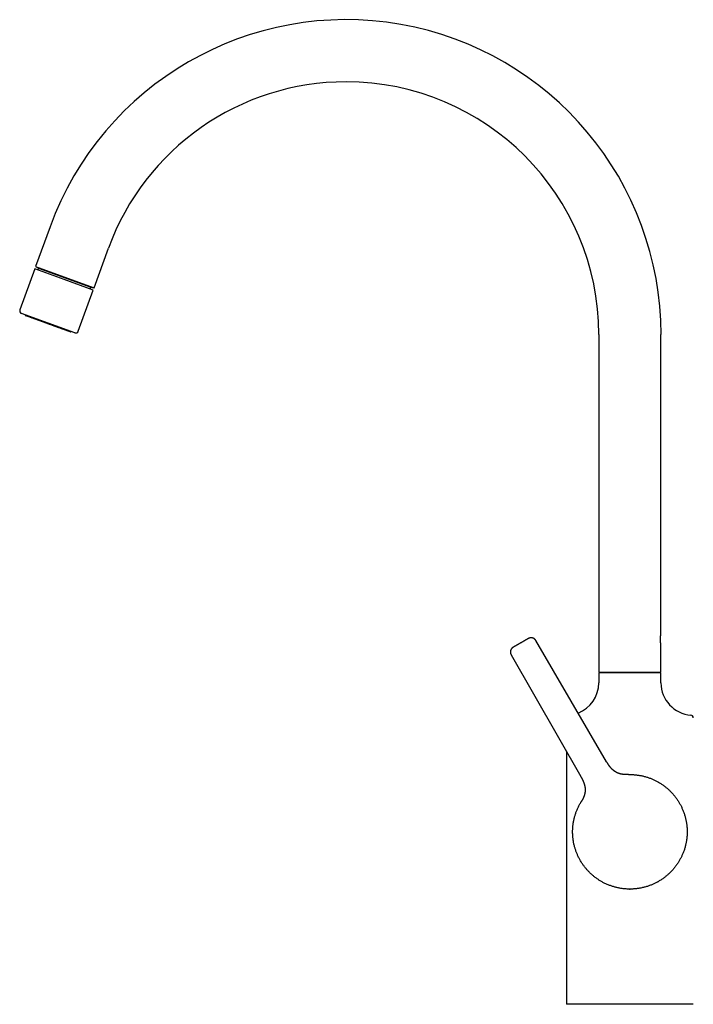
# Model space of a CAD drawing. Header units: millimetres. Extents: x 8 to 816, y 12 to 939.
# Tile 5 of 9: x 27 to 274, y 578 to 939. Entities that reach past the tile are written whole.
import ezdxf

# ---------------------------------------------------------------- set-up
doc = ezdxf.new("R2010")
doc.units = ezdxf.units.MM

msp = doc.modelspace()

# ---------------------------------------------------------------- linework, layer by layer
at = {"color": 7, "linetype": 'Continuous', "lineweight": 30}
for p, q in [((38.45, 863.16), (33.15, 848.62)), ((54.58, 840.82), (59.87, 855.36)), ((33.15, 848.62), (54.58, 840.82)), ((33.31, 848.56), (34.17, 848.06)), ((32.85, 847.77), (27.37, 832.74)), ((43.56, 843.87), (32.85, 847.77)), ((34.17, 848.06), (33.93, 847.38)), ((34.17, 848.06), (53.44, 841.05)), ((54.27, 839.98), (43.56, 843.87)), ((48.8, 824.94), (54.27, 839.98)), ((53.19, 840.37), (53.44, 841.05)), ((53.44, 841.05), (54.42, 840.88)), ((47.52, 824.34), (27.97, 831.46)), ((29.29, 830.98), (29.27, 830.93)), ((46.18, 824.77), (46.2, 824.82)), ((239.65, 823.66), (239.65, 699.94)), ((262.45, 713.99), (262.45, 823.66)), ((242.53, 667.05), (216.55, 711.5)), ((262.45, 699.94), (262.45, 709.79)), ((207.5, 706.28), (233.06, 661.58)), ((239.65, 699.94), (262.45, 699.94)), ((239.65, 699.6), (239.65, 695.95)), ((262.45, 695.95), (262.45, 699.6)), ((227.8, 670.77), (227.8, 578.1)), ((250.53, 662.34), (250.68, 662.34)), ((233.04, 652.15), (233.12, 652.27)), ((250.85, 620.35), (251.05, 620.35)), ((251.05, 620.35), (251.15, 620.35))]:
    msp.add_line(p, q, dxfattribs=at)
at = {"color": 7, "linetype": 'Continuous', "lineweight": 30, "flags": 128}
msp.add_lwpolyline([(261.29, 623.02), (261.55, 623.16), (261.62, 623.2)], dxfattribs=at)
at = {"color": 7, "linetype": 'Continuous', "lineweight": 30}
for centre, radius, start, end in [((146.97, 823.66), 115.49, 0, 160), ((146.97, 823.66), 92.69, 90, 160), ((146.97, 823.66), 92.69, 0, 90), ((28.31, 832.4), 1, 160, 250), ((29.46, 830.86), 0.2, 160, 250), ((46, 824.84), 0.2, 250, 340), ((47.86, 825.28), 1, 250, 340), ((227.8, 695.95), 11.85, 291.2367, 360), ((274.3, 695.95), 11.85, 180, 265.5367), ((273.3, 683.14), 1, 0, 85.5367)]:
    msp.add_arc(centre, radius, start, end, dxfattribs=at)
for points, knots in [([(45.69, 824.74), (45.67, 824.75), (45.64, 824.76), (45.57, 824.79), (45.49, 824.81), (45.41, 824.84), (45.33, 824.87), (45.23, 824.91), (45.13, 824.95), (45.02, 824.98), (44.91, 825.03), (44.8, 825.07), (44.67, 825.11), (44.55, 825.16), (44.4, 825.21), (44.25, 825.27), (44.08, 825.33), (43.9, 825.39), (43.71, 825.46), (43.52, 825.53), (43.3, 825.61), (43.06, 825.7), (42.8, 825.79), (42.53, 825.89), (42.25, 825.99), (41.98, 826.09), (41.72, 826.19), (41.47, 826.28), (41.21, 826.37), (40.95, 826.47), (40.69, 826.56), (40.44, 826.65), (40.2, 826.74), (39.97, 826.82), (39.74, 826.91), (39.51, 826.99), (39.27, 827.08), (39.04, 827.16), (38.8, 827.25), (38.55, 827.34), (38.29, 827.43), (38.04, 827.53), (37.78, 827.62), (37.52, 827.71), (37.27, 827.81), (36.99, 827.91), (36.69, 828.02), (36.36, 828.14), (36.03, 828.26), (35.74, 828.36), (35.47, 828.46), (35.24, 828.55), (35.01, 828.63), (34.78, 828.71), (34.56, 828.79), (34.33, 828.88), (34.11, 828.96), (33.89, 829.04), (33.68, 829.11), (33.48, 829.19), (33.28, 829.26), (33.08, 829.33), (32.87, 829.41), (32.66, 829.48), (32.44, 829.56), (32.23, 829.64), (32.02, 829.72), (31.82, 829.79), (31.61, 829.87), (31.4, 829.94), (31.18, 830.02), (30.97, 830.1), (30.78, 830.17), (30.61, 830.23), (30.45, 830.29), (30.32, 830.34), (30.19, 830.38), (30.07, 830.43), (29.96, 830.47), (29.87, 830.5), (29.79, 830.53), (29.72, 830.56), (29.65, 830.58), (29.6, 830.6), (29.55, 830.62), (29.5, 830.63), (29.47, 830.65), (29.44, 830.66), (29.41, 830.67), (29.4, 830.67), (29.39, 830.67), (29.39, 830.67), (29.39, 830.67)], [0, 0, 0, 0, 0.0100972, 0.020177, 0.0302482, 0.0403193, 0.0503991, 0.0604962, 0.071054, 0.0808516, 0.0906383, 0.100422, 0.1102108, 0.1200126, 0.1298353, 0.1414511, 0.1530428, 0.1646235, 0.1762066, 0.1878052, 0.1994324, 0.2136655, 0.2278655, 0.2420568, 0.2562635, 0.2705101, 0.2823742, 0.2942126, 0.3060392, 0.3178681, 0.3297135, 0.3415893, 0.3515476, 0.3614868, 0.3714152, 0.3813412, 0.391273, 0.4012189, 0.4111873, 0.4218907, 0.4325743, 0.4432483, 0.4539232, 0.4646091, 0.4753166, 0.4855707, 0.4994291, 0.5132752, 0.5271315, 0.5410205, 0.5511149, 0.561193, 0.5712635, 0.581335, 0.5914163, 0.6015159, 0.6120745, 0.6218721, 0.6316588, 0.6414426, 0.6512314, 0.6610331, 0.6708558, 0.6824716, 0.6940633, 0.7056441, 0.7172271, 0.7288257, 0.7404529, 0.7546861, 0.7688861, 0.7830773, 0.7972841, 0.8115306, 0.8233947, 0.8352331, 0.8470597, 0.8588887, 0.870734, 0.8826098, 0.8925681, 0.9025074, 0.9124358, 0.9223617, 0.9322935, 0.9422395, 0.9522079, 0.9629113, 0.9735948, 0.9842688, 0.9949437, 1, 1, 1, 1]), ([(45.93, 824.66), (45.93, 824.66), (45.93, 824.66), (45.92, 824.66), (45.9, 824.66), (45.87, 824.67), (45.83, 824.69), (45.77, 824.71), (45.72, 824.73), (45.69, 824.74)], [0, 0, 0, 0, 0.06862, 0.199133, 0.324148, 0.493099, 0.661875, 0.83075, 1, 1, 1, 1]), ([(213.82, 712.23), (213.82, 712.23), (213.82, 712.23), (213.8, 712.21), (213.76, 712.2), (213.72, 712.17), (213.67, 712.14), (213.6, 712.1), (213.52, 712.06), (213.43, 712.01), (213.34, 711.95), (213.23, 711.89), (213.11, 711.82), (212.99, 711.75), (212.85, 711.67), (212.71, 711.59), (212.56, 711.5), (212.4, 711.41), (212.24, 711.32), (212.07, 711.22), (211.89, 711.12), (211.72, 711.01), (211.54, 710.91), (211.36, 710.81), (211.18, 710.7), (211.06, 710.63), (211, 710.6)], [0, 0, 0, 0, 0.0414, 0.082958, 0.124861, 0.166534, 0.20819, 0.250001, 0.291904, 0.333561, 0.375147, 0.417147, 0.458712, 0.500031, 0.541437, 0.582994, 0.624893, 0.666553, 0.708197, 0.749996, 0.79249, 0.834415, 0.875946, 0.917264, 0.958554, 1, 1, 1, 1]), ([(216.55, 711.5), (216.52, 711.55), (216.47, 711.64), (216.37, 711.76), (216.27, 711.87), (216.17, 711.98), (216.07, 712.06), (215.96, 712.14), (215.86, 712.21), (215.76, 712.27), (215.66, 712.32), (215.56, 712.36), (215.47, 712.39), (215.38, 712.42), (215.29, 712.44), (215.19, 712.46), (215.08, 712.48), (214.96, 712.49), (214.82, 712.5), (214.68, 712.49), (214.54, 712.48), (214.42, 712.46), (214.31, 712.43), (214.2, 712.4), (214.13, 712.37), (214.07, 712.35), (214.04, 712.34), (214, 712.32), (213.95, 712.3), (213.89, 712.27), (213.84, 712.24), (213.82, 712.23)], [0, 0, 0, 0, 0.050789, 0.100275, 0.14814, 0.194091, 0.237868, 0.279245, 0.318031, 0.354072, 0.391742, 0.425529, 0.455723, 0.485614, 0.515952, 0.546702, 0.577828, 0.621954, 0.666621, 0.711623, 0.755005, 0.795965, 0.832015, 0.865981, 0.898228, 0.910504, 0.92256, 0.934836, 0.951423, 0.973211, 1, 1, 1, 1]), ([(262.45, 709.79), (262.45, 709.8), (262.45, 709.8), (262.45, 709.82), (262.44, 709.86), (262.43, 709.91), (262.42, 709.97), (262.41, 710.05), (262.39, 710.14), (262.38, 710.24), (262.36, 710.36), (262.35, 710.48), (262.33, 710.62), (262.31, 710.76), (262.3, 710.92), (262.29, 711.08), (262.27, 711.24), (262.27, 711.42), (262.26, 711.59), (262.26, 711.76), (262.26, 711.94), (262.26, 712.12), (262.26, 712.29), (262.27, 712.46), (262.28, 712.63), (262.29, 712.79), (262.31, 712.94), (262.32, 713.09), (262.34, 713.23), (262.35, 713.36), (262.37, 713.48), (262.38, 713.59), (262.4, 713.69), (262.41, 713.78), (262.43, 713.85), (262.44, 713.91), (262.44, 713.95), (262.45, 713.98), (262.45, 713.99), (262.45, 713.99), (262.45, 713.99)], [0, 0, 0, 0, 0.026065, 0.0523134, 0.0791384, 0.1061616, 0.1322261, 0.1584695, 0.1852725, 0.2122671, 0.2386006, 0.2651141, 0.2921951, 0.3194725, 0.3459905, 0.372695, 0.3999928, 0.4274978, 0.4537148, 0.4801178, 0.50711, 0.5343065, 0.5602052, 0.5862831, 0.6129221, 0.6397534, 0.6658125, 0.6920485, 0.7188381, 0.7458178, 0.7722636, 0.7988918, 0.8260971, 0.8535029, 0.8799648, 0.906614, 0.9338593, 0.9613125, 0.9873997, 1, 1, 1, 1]), ([(208.23, 709), (208.21, 708.99), (208.18, 708.97), (208.14, 708.94), (208.1, 708.92), (208.08, 708.9), (208.03, 708.87), (207.96, 708.81), (207.86, 708.73), (207.77, 708.64), (207.68, 708.54), (207.6, 708.43), (207.52, 708.31), (207.46, 708.2), (207.41, 708.11), (207.38, 708.03), (207.35, 707.94), (207.31, 707.84), (207.28, 707.72), (207.26, 707.6), (207.24, 707.46), (207.23, 707.33), (207.23, 707.19), (207.24, 707.04), (207.27, 706.89), (207.3, 706.74), (207.35, 706.58), (207.42, 706.43), (207.47, 706.33), (207.5, 706.28)], [0, 0, 0, 0, 0.021244, 0.037887, 0.049812, 0.059289, 0.068954, 0.108746, 0.146084, 0.184878, 0.230391, 0.276119, 0.321809, 0.36733, 0.393221, 0.419802, 0.449915, 0.483801, 0.521425, 0.56272, 0.607574, 0.649616, 0.694115, 0.740888, 0.789716, 0.840343, 0.892481, 0.945813, 1, 1, 1, 1]), ([(211, 710.6), (210.93, 710.56), (210.81, 710.49), (210.63, 710.39), (210.45, 710.28), (210.28, 710.18), (210.1, 710.08), (209.93, 709.98), (209.76, 709.89), (209.6, 709.79), (209.45, 709.7), (209.3, 709.62), (209.16, 709.54), (209.03, 709.46), (208.91, 709.39), (208.8, 709.33), (208.69, 709.27), (208.6, 709.21), (208.51, 709.16), (208.44, 709.12), (208.37, 709.08), (208.32, 709.05), (208.28, 709.03), (208.25, 709.01), (208.23, 709), (208.23, 709), (208.23, 709)], [0, 0, 0, 0, 0.041388, 0.082948, 0.124865, 0.166533, 0.208179, 0.249975, 0.292484, 0.334421, 0.375959, 0.417279, 0.45856, 0.499986, 0.54147, 0.582788, 0.624121, 0.665651, 0.707557, 0.750013, 0.79252, 0.834455, 0.875991, 0.917305, 0.958581, 1, 1, 1, 1]), ([(251.05, 699.6), (250.91, 699.6), (250.63, 699.6), (250.22, 699.6), (249.8, 699.6), (249.39, 699.6), (248.97, 699.6), (248.57, 699.6), (248.18, 699.6), (247.8, 699.6), (247.43, 699.6), (247.05, 699.6), (246.68, 699.6), (246.3, 699.6), (245.93, 699.6), (245.56, 699.6), (245.2, 699.6), (244.84, 699.6), (244.5, 699.6), (244.18, 699.6), (243.87, 699.6), (243.57, 699.6), (243.27, 699.6), (242.98, 699.6), (242.7, 699.6), (242.42, 699.6), (242.15, 699.6), (241.9, 699.6), (241.65, 699.6), (241.43, 699.6), (241.22, 699.6), (241.03, 699.6), (240.84, 699.6), (240.67, 699.6), (240.51, 699.6), (240.36, 699.6), (240.23, 699.6), (240.1, 699.6), (239.99, 699.6), (239.9, 699.6), (239.82, 699.6), (239.76, 699.6), (239.71, 699.6), (239.68, 699.6), (239.66, 699.6), (239.65, 699.6), (239.65, 699.6)], [0, 0, 0, 0, 0.023333, 0.046667, 0.07, 0.093333, 0.116666, 0.14, 0.162, 0.184, 0.206, 0.228, 0.25, 0.273333, 0.296667, 0.32, 0.343333, 0.366666, 0.39, 0.412, 0.434, 0.456, 0.478, 0.5, 0.523333, 0.546667, 0.57, 0.593333, 0.616666, 0.64, 0.662, 0.684, 0.706, 0.728, 0.75, 0.773333, 0.796667, 0.82, 0.843333, 0.866666, 0.89, 0.912, 0.934, 0.956, 0.978, 1, 1, 1, 1]), ([(262.45, 699.6), (262.45, 699.6), (262.45, 699.6), (262.42, 699.6), (262.39, 699.6), (262.33, 699.6), (262.26, 699.6), (262.18, 699.6), (262.09, 699.6), (261.98, 699.6), (261.86, 699.6), (261.73, 699.6), (261.58, 699.6), (261.42, 699.6), (261.24, 699.6), (261.04, 699.6), (260.84, 699.6), (260.61, 699.6), (260.39, 699.6), (260.15, 699.6), (259.91, 699.6), (259.65, 699.6), (259.39, 699.6), (259.11, 699.6), (258.81, 699.6), (258.5, 699.6), (258.18, 699.6), (257.85, 699.6), (257.51, 699.6), (257.17, 699.6), (256.83, 699.6), (256.48, 699.6), (256.13, 699.6), (255.78, 699.6), (255.41, 699.6), (255.03, 699.6), (254.63, 699.6), (254.23, 699.6), (253.83, 699.6), (253.42, 699.6), (253.02, 699.6), (252.62, 699.6), (252.23, 699.6), (251.84, 699.6), (251.45, 699.6), (251.18, 699.6), (251.05, 699.6)], [0, 0, 0, 0, 0.023333, 0.046667, 0.07, 0.093333, 0.116666, 0.14, 0.162, 0.184, 0.206, 0.228, 0.25, 0.273333, 0.296667, 0.32, 0.343333, 0.366666, 0.39, 0.412, 0.434, 0.456, 0.478, 0.5, 0.523333, 0.546667, 0.57, 0.593333, 0.616666, 0.64, 0.662, 0.684, 0.706, 0.728, 0.75, 0.773333, 0.796667, 0.82, 0.843333, 0.866666, 0.89, 0.912, 0.934, 0.956, 0.978, 1, 1, 1, 1]), ([(250.53, 662.34), (250.53, 662.34), (250.52, 662.34), (250.52, 662.34), (250.51, 662.34), (250.5, 662.34), (250.5, 662.34), (250.49, 662.34), (250.48, 662.34), (250.48, 662.34), (250.47, 662.34), (250.46, 662.34), (250.45, 662.34), (250.45, 662.34), (250.44, 662.34), (250.43, 662.34), (250.42, 662.34), (250.41, 662.34), (250.41, 662.34), (250.4, 662.34), (250.39, 662.34), (250.38, 662.34), (250.37, 662.34), (250.35, 662.34), (250.32, 662.34), (250.29, 662.34), (250.25, 662.34), (250.21, 662.33), (250.16, 662.33), (250.1, 662.33), (250.04, 662.33), (249.99, 662.33), (249.95, 662.33), (249.91, 662.33), (249.87, 662.33), (249.84, 662.33), (249.81, 662.33), (249.78, 662.33), (249.75, 662.33), (249.72, 662.33), (249.69, 662.33), (249.64, 662.33), (249.6, 662.33), (249.54, 662.33), (249.49, 662.33), (249.43, 662.33), (249.36, 662.34), (249.29, 662.34), (249.22, 662.34), (249.14, 662.35), (249.05, 662.35), (248.95, 662.36), (248.84, 662.37), (248.73, 662.38), (248.59, 662.39), (248.42, 662.41), (248.26, 662.44), (248.15, 662.46), (248.09, 662.47), (248.04, 662.48), (247.99, 662.48), (247.96, 662.49), (247.93, 662.5), (247.9, 662.5), (247.86, 662.51), (247.81, 662.52), (247.76, 662.53), (247.68, 662.55), (247.58, 662.58), (247.45, 662.61), (247.31, 662.65), (247.17, 662.7), (247.03, 662.74), (246.9, 662.79), (246.77, 662.84), (246.66, 662.88), (246.56, 662.93), (246.47, 662.97), (246.38, 663.01), (246.28, 663.06), (246.18, 663.11), (246.06, 663.17), (245.93, 663.24), (245.78, 663.33), (245.65, 663.41), (245.55, 663.48), (245.48, 663.53), (245.42, 663.57), (245.36, 663.61), (245.31, 663.65), (245.27, 663.68), (245.23, 663.71), (245.21, 663.73), (245.19, 663.74), (245.16, 663.76), (245.13, 663.78), (245.09, 663.82), (245.03, 663.87), (244.96, 663.93), (244.87, 664), (244.78, 664.07), (244.69, 664.16), (244.59, 664.26), (244.48, 664.36), (244.37, 664.47), (244.25, 664.6), (244.12, 664.74), (244.01, 664.87), (243.92, 664.97), (243.85, 665.06), (243.8, 665.12), (243.75, 665.19), (243.69, 665.27), (243.62, 665.35), (243.55, 665.45), (243.47, 665.56), (243.38, 665.68), (243.29, 665.82), (243.19, 665.97), (243.09, 666.13), (242.98, 666.3), (242.87, 666.47), (242.76, 666.66), (242.64, 666.85), (242.57, 666.98), (242.53, 667.05)], [0, 0, 0, 0, 0.021238, 0.041419, 0.060542, 0.078608, 0.095616, 0.111566, 0.125636, 0.138766, 0.150955, 0.162206, 0.172516, 0.183094, 0.19246, 0.200615, 0.207561, 0.2133, 0.217833, 0.221165, 0.22331, 0.224931, 0.22708, 0.230543, 0.234862, 0.239977, 0.245538, 0.251486, 0.259858, 0.268888, 0.278571, 0.284691, 0.29077, 0.29619, 0.30093, 0.304997, 0.308343, 0.31106, 0.31387, 0.317352, 0.322865, 0.329535, 0.337143, 0.344477, 0.351386, 0.357921, 0.364145, 0.370132, 0.375968, 0.381751, 0.38876, 0.396036, 0.403645, 0.411586, 0.419856, 0.43436, 0.449744, 0.454696, 0.459034, 0.462759, 0.466012, 0.468589, 0.470496, 0.472492, 0.475185, 0.478574, 0.482552, 0.486699, 0.495803, 0.505474, 0.515725, 0.526673, 0.537227, 0.547156, 0.556458, 0.565129, 0.573166, 0.580159, 0.58706, 0.594663, 0.602984, 0.612024, 0.623702, 0.6364, 0.650114, 0.65692, 0.663385, 0.669188, 0.67433, 0.67881, 0.682628, 0.685785, 0.688281, 0.690116, 0.691669, 0.694761, 0.699125, 0.704373, 0.711607, 0.719639, 0.728461, 0.73806, 0.74842, 0.759486, 0.770422, 0.784707, 0.798126, 0.810689, 0.822408, 0.828718, 0.83476, 0.840688, 0.847547, 0.855514, 0.864383, 0.874246, 0.885059, 0.89677, 0.909586, 0.923208, 0.937557, 0.95254, 0.968043, 0.983923, 1, 1, 1, 1]), ([(233.06, 661.58), (233.1, 661.5), (233.19, 661.34), (233.32, 661.1), (233.45, 660.86), (233.58, 660.62), (233.7, 660.39), (233.81, 660.15), (233.92, 659.93), (234.01, 659.72), (234.09, 659.51), (234.17, 659.31), (234.24, 659.12), (234.3, 658.93), (234.35, 658.74), (234.4, 658.57), (234.44, 658.4), (234.48, 658.25), (234.51, 658.1), (234.54, 657.95), (234.56, 657.8), (234.58, 657.67), (234.6, 657.57), (234.61, 657.49), (234.61, 657.43), (234.62, 657.38), (234.62, 657.34), (234.63, 657.29), (234.63, 657.23), (234.64, 657.15), (234.64, 657.04), (234.65, 656.92), (234.65, 656.79), (234.65, 656.66), (234.64, 656.54), (234.64, 656.42), (234.63, 656.3), (234.62, 656.19), (234.61, 656.07), (234.6, 655.95), (234.58, 655.8), (234.56, 655.67), (234.53, 655.55), (234.51, 655.44), (234.49, 655.33), (234.46, 655.21), (234.43, 655.09), (234.4, 654.98), (234.37, 654.87), (234.34, 654.77), (234.32, 654.69), (234.29, 654.61), (234.27, 654.54), (234.25, 654.49), (234.23, 654.45), (234.22, 654.41), (234.2, 654.37), (234.19, 654.31), (234.16, 654.25), (234.13, 654.17), (234.09, 654.07), (234.04, 653.96), (233.99, 653.84), (233.93, 653.72), (233.87, 653.6), (233.82, 653.49), (233.76, 653.38), (233.71, 653.29), (233.67, 653.21), (233.64, 653.15), (233.61, 653.1), (233.58, 653.05), (233.55, 653), (233.53, 652.97), (233.51, 652.93), (233.5, 652.91), (233.49, 652.89), (233.48, 652.87), (233.47, 652.86), (233.46, 652.84), (233.44, 652.82), (233.43, 652.79), (233.41, 652.76), (233.39, 652.72), (233.36, 652.68), (233.34, 652.64), (233.31, 652.6), (233.29, 652.56), (233.28, 652.53), (233.26, 652.51), (233.25, 652.49), (233.24, 652.47), (233.23, 652.46), (233.22, 652.45), (233.22, 652.44), (233.21, 652.42), (233.2, 652.42), (233.2, 652.41), (233.2, 652.4), (233.19, 652.4), (233.19, 652.39), (233.19, 652.39), (233.18, 652.38), (233.18, 652.38), (233.18, 652.37), (233.17, 652.36), (233.17, 652.36), (233.16, 652.35), (233.16, 652.34), (233.15, 652.33), (233.15, 652.33), (233.15, 652.32), (233.14, 652.31), (233.14, 652.31), (233.13, 652.3), (233.13, 652.29), (233.12, 652.28), (233.12, 652.28), (233.12, 652.27), (233.12, 652.27)], [0, 0, 0, 0, 0.019182, 0.038635, 0.058132, 0.077505, 0.096627, 0.115393, 0.132677, 0.149493, 0.165781, 0.181485, 0.196549, 0.211764, 0.226134, 0.239609, 0.252176, 0.263985, 0.27504, 0.287075, 0.298009, 0.307827, 0.316515, 0.321434, 0.325702, 0.32928, 0.33223, 0.335817, 0.340532, 0.346374, 0.353342, 0.363406, 0.37329, 0.382725, 0.391712, 0.400251, 0.408823, 0.416899, 0.424867, 0.433947, 0.444223, 0.455685, 0.462992, 0.470707, 0.478827, 0.487352, 0.496279, 0.504981, 0.51284, 0.519862, 0.526856, 0.532776, 0.537627, 0.541531, 0.54475, 0.547435, 0.550686, 0.554668, 0.559379, 0.565939, 0.57353, 0.582151, 0.591798, 0.601872, 0.611532, 0.622054, 0.632157, 0.641909, 0.64875, 0.655467, 0.662083, 0.668622, 0.675105, 0.68115, 0.686401, 0.68924, 0.691776, 0.694009, 0.695963, 0.69838, 0.701566, 0.705558, 0.710356, 0.715321, 0.723275, 0.730473, 0.73691, 0.742585, 0.747496, 0.751641, 0.75502, 0.757633, 0.760502, 0.763067, 0.765514, 0.767844, 0.770057, 0.770947, 0.772281, 0.774424, 0.777384, 0.781165, 0.785767, 0.792376, 0.800172, 0.809154, 0.819325, 0.830685, 0.842361, 0.855072, 0.868821, 0.883607, 0.89943, 0.916291, 0.933138, 0.950908, 0.969599, 0.989212, 1, 1, 1, 1]), ([(250.51, 662.34), (250.52, 662.34), (250.54, 662.34), (250.56, 662.34), (250.58, 662.34), (250.6, 662.34), (250.62, 662.34), (250.63, 662.34), (250.64, 662.34), (250.65, 662.34), (250.65, 662.34), (250.65, 662.34), (250.66, 662.34), (250.66, 662.34)], [0, 0, 0, 0, 0.083005, 0.240684, 0.367698, 0.499595, 0.636383, 0.77807, 0.82911, 0.880758, 0.933015, 0.985737, 1, 1, 1, 1]), ([(250.7, 662.34), (250.7, 662.34), (250.69, 662.34), (250.68, 662.34), (250.68, 662.34)], [0, 0, 0, 0, 0.500264, 1, 1, 1, 1]), ([(250.7, 662.35), (250.88, 662.35), (251.25, 662.35), (251.81, 662.34), (252.36, 662.31), (252.91, 662.27), (253.46, 662.21), (254.01, 662.14), (254.58, 662.05), (255.16, 661.95), (255.75, 661.82), (256.34, 661.67), (256.93, 661.51), (257.49, 661.34), (258.04, 661.16), (258.55, 660.96), (259.07, 660.76), (259.58, 660.54), (260.08, 660.31), (260.58, 660.07), (261.08, 659.8), (261.6, 659.51), (262.12, 659.2), (262.63, 658.87), (263.13, 658.53), (263.61, 658.18), (264.07, 657.83), (264.5, 657.48), (264.92, 657.12), (265.33, 656.75), (265.73, 656.37), (266.12, 655.98), (266.51, 655.56), (266.9, 655.12), (267.3, 654.66), (267.68, 654.18), (268.04, 653.7), (268.38, 653.21), (268.7, 652.74), (268.99, 652.27), (269.27, 651.79), (269.54, 651.31), (269.8, 650.82), (270.04, 650.32), (270.28, 649.8), (270.51, 649.26), (270.73, 648.69), (270.93, 648.12), (271.12, 647.54), (271.29, 646.97), (271.43, 646.42), (271.56, 645.88), (271.67, 645.34), (271.77, 644.79), (271.85, 644.25), (271.92, 643.7), (271.98, 643.13), (272.02, 642.54), (272.05, 641.93), (272.05, 641.32), (272.05, 640.71), (272.02, 640.12), (271.98, 639.55), (271.92, 639), (271.85, 638.45), (271.77, 637.91), (271.67, 637.36), (271.56, 636.82), (271.43, 636.26), (271.28, 635.69), (271.11, 635.11), (270.92, 634.53), (270.71, 633.96), (270.5, 633.41), (270.27, 632.88), (270.04, 632.38), (269.8, 631.88), (269.54, 631.39), (269.28, 630.91), (268.99, 630.43), (268.69, 629.95), (268.36, 629.46), (268.01, 628.96), (267.65, 628.47), (267.27, 628), (266.88, 627.55), (266.5, 627.12), (266.12, 626.72), (265.73, 626.33), (265.33, 625.95), (264.92, 625.57), (264.5, 625.22), (264.05, 624.85), (263.59, 624.5), (263.09, 624.14), (262.59, 623.8), (262.08, 623.47), (261.73, 623.26), (261.55, 623.16)], [0, 0, 0, 0, 0.01, 0.02, 0.03, 0.04, 0.05, 0.06, 0.07, 0.081, 0.092, 0.103, 0.114, 0.125, 0.135, 0.145, 0.155, 0.165, 0.175, 0.185, 0.195, 0.206, 0.217, 0.228, 0.239, 0.25, 0.26, 0.27, 0.28, 0.29, 0.3, 0.31, 0.32, 0.331, 0.342, 0.353, 0.364, 0.375, 0.385, 0.395, 0.405, 0.415, 0.425, 0.435, 0.445, 0.456, 0.467, 0.478, 0.489, 0.5, 0.51, 0.52, 0.53, 0.54, 0.55, 0.56, 0.57, 0.581, 0.592, 0.603, 0.614, 0.625, 0.635, 0.645, 0.655, 0.665, 0.675, 0.685, 0.695, 0.706, 0.717, 0.728, 0.739, 0.75, 0.76, 0.77, 0.78, 0.79, 0.8, 0.81, 0.82, 0.831, 0.842, 0.853, 0.864, 0.875, 0.885, 0.895, 0.905, 0.915, 0.925, 0.935, 0.945, 0.956, 0.967, 0.978, 0.989, 1, 1, 1, 1]), ([(250.7, 662.35), (250.7, 662.35), (250.7, 662.35), (250.7, 662.34), (250.7, 662.34)], [0, 0, 0, 0, 0.779708, 1, 1, 1, 1]), ([(261.55, 623.16), (261.39, 623.07), (261.07, 622.89), (260.58, 622.63), (260.08, 622.39), (259.58, 622.16), (259.07, 621.94), (258.56, 621.73), (258.02, 621.54), (257.46, 621.35), (256.88, 621.17), (256.29, 621.01), (255.7, 620.87), (255.12, 620.74), (254.56, 620.64), (254.01, 620.56), (253.47, 620.48), (252.92, 620.43), (252.36, 620.39), (251.81, 620.36), (251.24, 620.35), (250.65, 620.35), (250.04, 620.37), (249.43, 620.41), (248.83, 620.46), (248.24, 620.53), (247.68, 620.62), (247.13, 620.71), (246.59, 620.83), (246.05, 620.95), (245.51, 621.09), (244.98, 621.24), (244.44, 621.41), (243.88, 621.61), (243.31, 621.82), (242.75, 622.06), (242.19, 622.3), (241.66, 622.56), (241.15, 622.82), (240.67, 623.09), (240.19, 623.37), (239.72, 623.66), (239.26, 623.97), (238.81, 624.29), (238.35, 624.62), (237.88, 624.99), (237.41, 625.38), (236.95, 625.78), (236.51, 626.19), (236.09, 626.61), (235.69, 627.02), (235.32, 627.43), (234.96, 627.85), (234.61, 628.28), (234.27, 628.72), (233.95, 629.16), (233.62, 629.63), (233.3, 630.13), (232.98, 630.65), (232.68, 631.17), (232.39, 631.71), (232.13, 632.24), (231.89, 632.76), (231.67, 633.27), (231.46, 633.78), (231.27, 634.3), (231.09, 634.82), (230.92, 635.35), (230.77, 635.9), (230.62, 636.47), (230.49, 637.07), (230.37, 637.66), (230.28, 638.26), (230.2, 638.85), (230.14, 639.42), (230.09, 639.97), (230.07, 640.52), (230.05, 641.08), (230.05, 641.63), (230.07, 642.18), (230.1, 642.75), (230.14, 643.34), (230.21, 643.95), (230.29, 644.55), (230.4, 645.15), (230.51, 645.73), (230.64, 646.29), (230.78, 646.82), (230.93, 647.35), (231.09, 647.88), (231.27, 648.41), (231.46, 648.92), (231.68, 649.46), (231.91, 650), (232.17, 650.55), (232.45, 651.09), (232.73, 651.63), (232.94, 651.98), (233.04, 652.15)], [0, 0, 0, 0, 0.01, 0.0200001, 0.0300001, 0.0400001, 0.0500001, 0.0600002, 0.0700002, 0.0810001, 0.0920001, 0.1030001, 0.114, 0.125, 0.135, 0.1450001, 0.1550001, 0.1650001, 0.1750001, 0.1850002, 0.1950002, 0.2060001, 0.2170001, 0.2280001, 0.239, 0.25, 0.26, 0.2700001, 0.2800001, 0.2900001, 0.3000001, 0.3100002, 0.3200002, 0.3310001, 0.3420001, 0.3530001, 0.364, 0.375, 0.385, 0.3950001, 0.4050001, 0.4150001, 0.4250001, 0.4350002, 0.4450002, 0.4560001, 0.4670001, 0.4780001, 0.489, 0.5, 0.51, 0.5200001, 0.5300001, 0.5400001, 0.5500001, 0.5600002, 0.5700002, 0.5810001, 0.5920001, 0.6030001, 0.614, 0.625, 0.635, 0.6450001, 0.6550001, 0.6650001, 0.6750001, 0.6850002, 0.6950002, 0.7060001, 0.7170001, 0.7280001, 0.739, 0.75, 0.76, 0.7700001, 0.7800001, 0.7900001, 0.8000001, 0.8100002, 0.8200002, 0.8310001, 0.8420001, 0.8530001, 0.864, 0.875, 0.885, 0.8950001, 0.9050001, 0.9150001, 0.9250001, 0.9350002, 0.9450002, 0.9560001, 0.9670001, 0.9780001, 0.989, 1, 1, 1, 1]), ([(233.08, 652.21), (233.08, 652.22), (233.09, 652.23), (233.1, 652.24), (233.11, 652.26), (233.12, 652.27), (233.12, 652.28)], [0, 0, 0, 0, 0.301598, 0.601706, 0.888774, 1, 1, 1, 1]), ([(251.05, 578.1), (250.84, 578.1), (250.41, 578.1), (249.77, 578.1), (249.14, 578.1), (248.5, 578.1), (247.87, 578.1), (247.23, 578.1), (246.6, 578.1), (245.97, 578.1), (245.33, 578.1), (244.68, 578.1), (244.04, 578.1), (243.4, 578.1), (242.78, 578.1), (242.16, 578.1), (241.57, 578.1), (240.99, 578.1), (240.41, 578.1), (239.85, 578.1), (239.29, 578.1), (238.75, 578.1), (238.21, 578.1), (237.67, 578.1), (237.14, 578.1), (236.61, 578.1), (236.09, 578.1), (235.58, 578.1), (235.09, 578.1), (234.62, 578.1), (234.16, 578.1), (233.73, 578.1), (233.31, 578.1), (232.9, 578.1), (232.51, 578.1), (232.13, 578.1), (231.77, 578.1), (231.41, 578.1), (231.07, 578.1), (230.73, 578.1), (230.42, 578.1), (230.12, 578.1), (229.83, 578.1), (229.57, 578.1), (229.33, 578.1), (229.11, 578.1), (228.91, 578.1), (228.72, 578.1), (228.55, 578.1), (228.4, 578.1), (228.26, 578.1), (228.14, 578.1), (228.04, 578.1), (227.95, 578.1), (227.89, 578.1), (227.84, 578.1), (227.81, 578.1), (227.8, 578.1), (227.8, 578.1)], [0, 0, 0, 0, 0.0175, 0.035, 0.0525, 0.07, 0.0875, 0.105, 0.1225, 0.14, 0.158333, 0.176667, 0.195, 0.213333, 0.231667, 0.25, 0.2675, 0.285, 0.3025, 0.32, 0.3375, 0.355, 0.3725, 0.39, 0.408333, 0.426667, 0.445, 0.463333, 0.481667, 0.5, 0.5175, 0.535, 0.5525, 0.57, 0.5875, 0.605, 0.6225, 0.64, 0.658333, 0.676667, 0.695, 0.713333, 0.731667, 0.75, 0.7675, 0.785, 0.8025, 0.82, 0.8375, 0.855, 0.8725, 0.89, 0.908333, 0.926667, 0.945, 0.963333, 0.981667, 1, 1, 1, 1]), ([(274.3, 578.1), (274.3, 578.1), (274.3, 578.1), (274.27, 578.1), (274.23, 578.1), (274.16, 578.1), (274.09, 578.1), (273.99, 578.1), (273.88, 578.1), (273.74, 578.1), (273.59, 578.1), (273.42, 578.1), (273.22, 578.1), (273.01, 578.1), (272.78, 578.1), (272.54, 578.1), (272.28, 578.1), (272.01, 578.1), (271.73, 578.1), (271.43, 578.1), (271.11, 578.1), (270.78, 578.1), (270.44, 578.1), (270.07, 578.1), (269.68, 578.1), (269.28, 578.1), (268.85, 578.1), (268.41, 578.1), (267.96, 578.1), (267.5, 578.1), (267.04, 578.1), (266.57, 578.1), (266.08, 578.1), (265.59, 578.1), (265.09, 578.1), (264.57, 578.1), (264.05, 578.1), (263.5, 578.1), (262.94, 578.1), (262.36, 578.1), (261.77, 578.1), (261.17, 578.1), (260.57, 578.1), (259.96, 578.1), (259.36, 578.1), (258.76, 578.1), (258.15, 578.1), (257.54, 578.1), (256.92, 578.1), (256.3, 578.1), (255.68, 578.1), (255.04, 578.1), (254.39, 578.1), (253.72, 578.1), (253.06, 578.1), (252.39, 578.1), (251.72, 578.1), (251.27, 578.1), (251.05, 578.1)], [0, 0, 0, 0, 0.0175, 0.035, 0.0525, 0.07, 0.0875, 0.105, 0.1225, 0.14, 0.158333, 0.176667, 0.195, 0.213333, 0.231667, 0.25, 0.2675, 0.285, 0.3025, 0.32, 0.3375, 0.355, 0.3725, 0.39, 0.408333, 0.426667, 0.445, 0.463333, 0.481667, 0.5, 0.5175, 0.535, 0.5525, 0.57, 0.5875, 0.605, 0.6225, 0.64, 0.658333, 0.676667, 0.695, 0.713333, 0.731667, 0.75, 0.7675, 0.785, 0.8025, 0.82, 0.8375, 0.855, 0.8725, 0.89, 0.908333, 0.926667, 0.945, 0.963333, 0.981667, 1, 1, 1, 1])]:
    msp.add_open_spline(points, degree=3, knots=knots, dxfattribs=at)

doc.saveas('drawing.dxf')
